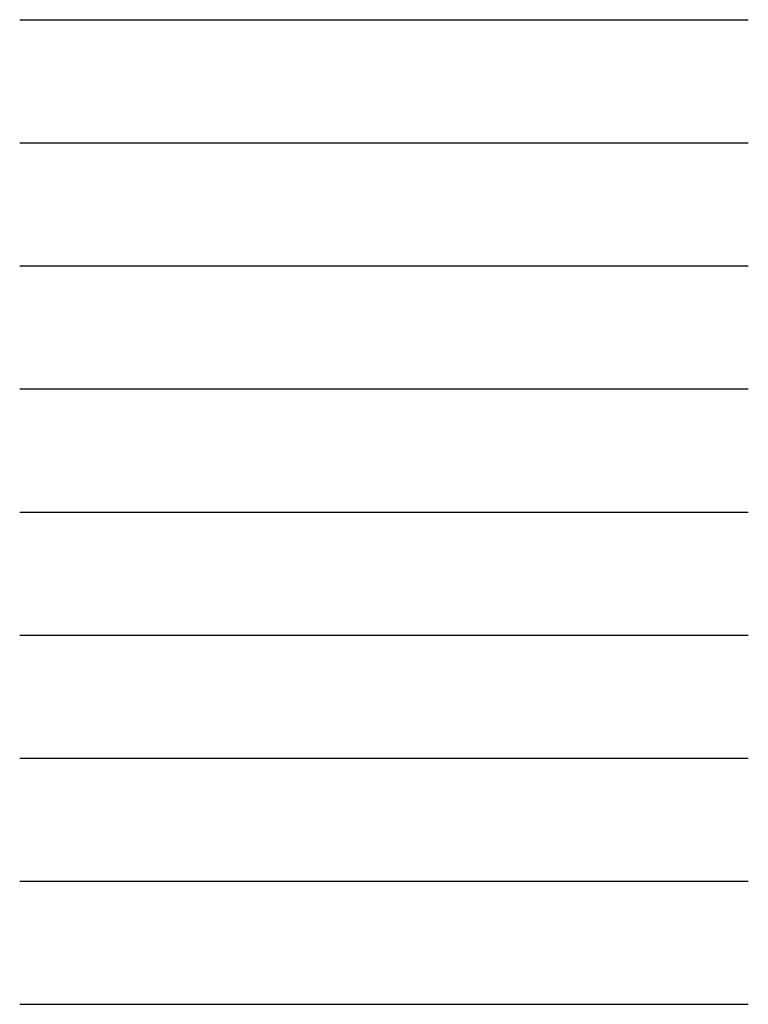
# Model space of a CAD drawing. Header units: millimetres. Extents: x 26 to 1362, y 24 to 358.
# Tile 4 of 256: x 35 to 85, y 101 to 169. Entities that reach past the tile are written whole.
import ezdxf

# ---------------------------------------------------------------- set-up
doc = ezdxf.new("R2010")
doc.units = ezdxf.units.MM
for name, color, linetype in [('ARQ-FOLHA', 7, 'Continuous'), ('ARQ-HACHURA', 252, 'Continuous'), ('ARQ-LINHA FINA', 1, 'Continuous'), ('ARQ-LINHA-01', 1, 'Continuous'), ('ARQ-LINHA-02', 2, 'Continuous'), ('ARQ-LINHA-03', 3, 'Continuous'), ('ARQ-LINHA-04', 4, 'Continuous'), ('ARQ-LINHA-05', 5, 'Continuous'), ('ARQ-LINHA-06', 6, 'Continuous')]:
    doc.layers.add(name, color=color, linetype=linetype)

msp = doc.modelspace()

# ---------------------------------------------------------------- linework, layer by layer
at = {"layer": 'ARQ-FOLHA'}
msp.add_line((34.5553, 168.6147), (84.5553, 168.6147), dxfattribs=at)
at = {"layer": 'ARQ-HACHURA'}
msp.add_line((34.5553, 160.1651), (84.5553, 160.1651), dxfattribs=at)
at = {"layer": 'ARQ-LINHA FINA'}
msp.add_line((34.5553, 101.0176), (84.5553, 101.0176), dxfattribs=at)
at = {"layer": 'ARQ-LINHA-01'}
msp.add_line((34.5553, 151.7154), (84.5553, 151.7154), dxfattribs=at)
at = {"layer": 'ARQ-LINHA-02'}
msp.add_line((34.5553, 143.2658), (84.5553, 143.2658), dxfattribs=at)
at = {"layer": 'ARQ-LINHA-03'}
msp.add_line((34.5553, 134.8161), (84.5553, 134.8161), dxfattribs=at)
at = {"layer": 'ARQ-LINHA-04'}
msp.add_line((34.5553, 126.3665), (84.5553, 126.3665), dxfattribs=at)
at = {"layer": 'ARQ-LINHA-05'}
msp.add_line((34.5553, 117.9169), (84.5553, 117.9169), dxfattribs=at)
at = {"layer": 'ARQ-LINHA-06'}
msp.add_line((34.5553, 109.4672), (84.5553, 109.4672), dxfattribs=at)

doc.saveas('drawing.dxf')
